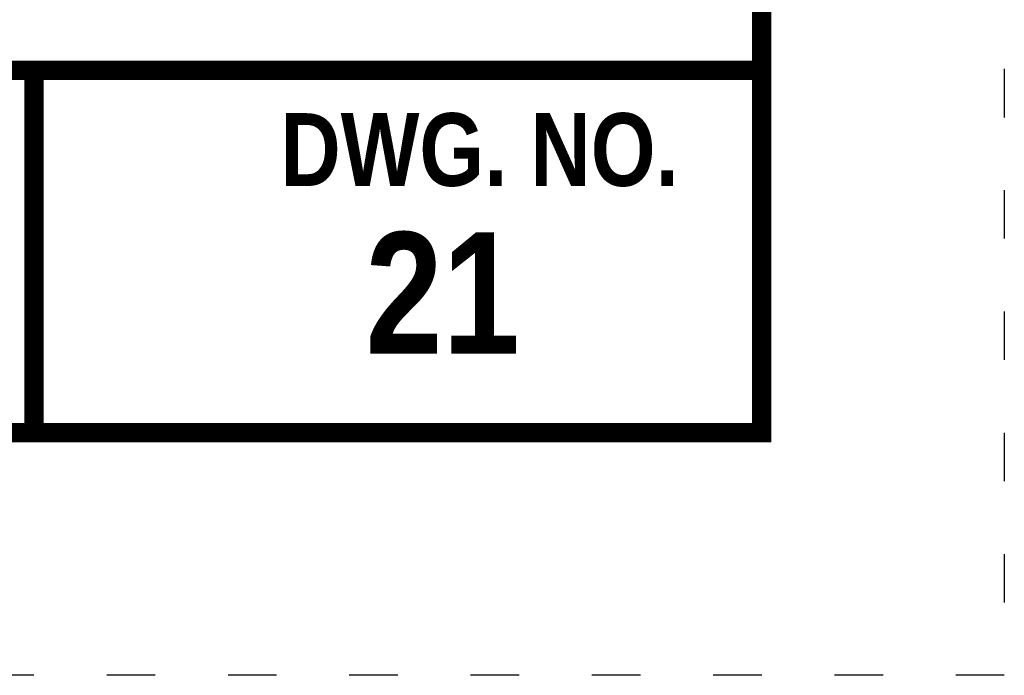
# Model space of a CAD drawing. Header units: feet. Extents: x 24.4 to 32.9, y 2.4 to 13.4.
# Tile 3 of 156: x 30.9 to 32.9, y 2.4 to 3.8. Entities that reach past the tile are written whole.
import ezdxf
from ezdxf.enums import TextEntityAlignment as Align

# ---------------------------------------------------------------- set-up
doc = ezdxf.new("R2010")
doc.units = ezdxf.units.FT
doc.header["$MEASUREMENT"] = 0
doc.linetypes.add('DOT2', pattern=[0.125, 0, -0.125])
doc.layers.add('BORDER', color=7, linetype='Continuous')
doc.layers.add('TEXT', color=7, linetype='Continuous')
doc.styles.add('TECHNICAL', font='techb___.ttf')

msp = doc.modelspace()

# ---------------------------------------------------------------- linework, layer by layer
at = {"layer": 'BORDER', "color": 7, "const_width": 0.04}
msp.add_lwpolyline([(24.9308, 2.9129), (24.9308, 12.9129), (32.4308, 12.9129), (32.4308, 2.9129)], close=True, dxfattribs=at)
for points in [[(24.9308, 3.6596), (32.4308, 3.6596)], [(30.9308, 3.6596), (30.9308, 2.9129)]]:
    msp.add_lwpolyline(points, dxfattribs=at)
at = {"layer": 'DEFPOINTS', "color": 7, "linetype": 'DOT2', "ltscale": 1.2}
msp.add_lwpolyline([(24.4308, 2.4129), (24.4308, 13.4129), (32.9308, 13.4129), (32.9308, 2.4129)], close=True, dxfattribs=at)

# ---------------------------------------------------------------- texts
at = {"layer": 'TEXT', "color": 7, "style": 'TECHNICAL'}
for s, height, p in [('DWG. NO.', 0.15, (32.2599, 3.4965)), ('21', 0.25, (31.9324, 3.201))]:
    msp.add_text(s, height=height, dxfattribs=at).set_placement(p, align=Align.MIDDLE_RIGHT)

doc.saveas('drawing.dxf')
